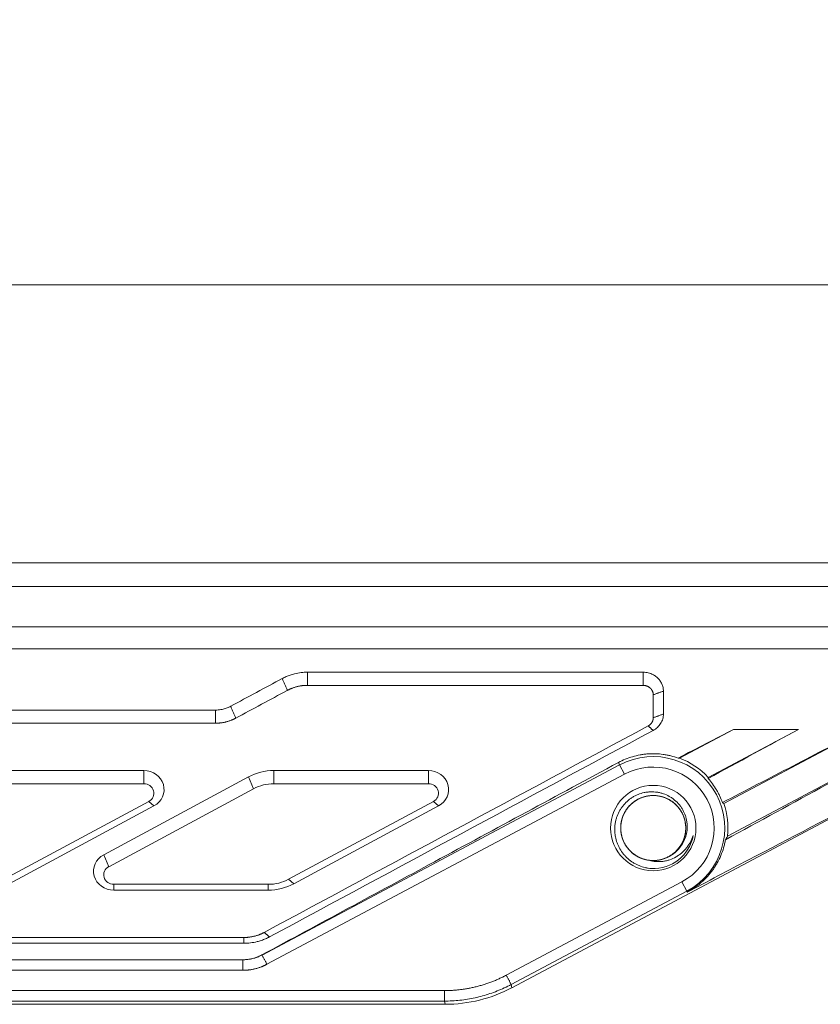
# Model space of a CAD drawing. Header units: millimetres. Extents: x 990 to 1809, y 0 to 562.
# Tile 90 of 256: x 1303 to 1342, y 380 to 428. Entities that reach past the tile are written whole.
import ezdxf

# ---------------------------------------------------------------- set-up
doc = ezdxf.new("R2010")
doc.units = ezdxf.units.MM
doc.layers.get('Defpoints').update_dxf_attribs({"lineweight": 18})
doc.layers.add('1', color=7, linetype='Continuous', true_color=0xffffff)
doc.layers.add('7标注层', color=4, linetype='Continuous', lineweight=18)
doc.styles.add('3.0', font='txt', dxfattribs={"height": 7.5})
doc.dimstyles.new('ISO-3.0', dxfattribs={"dimtxt": 7.5, "dimasz": 7.5, "dimexe": 4.5, "dimexo": 1.5, "dimgap": 1.5, "dimtad": 1, "dimdsep": 46, "dimtxsty": '3.0', "dimcen": 7.5, "dimclrd": 256, "dimclre": 256, "dimclrt": 256, "dimadec": 1, "dimazin": 0, "dimtp": 2e-09, "dimtm": 1.1e-09, "dimtfac": 1, "dimtmove": 0, "dimatfit": 3, "dimfxl": 1, "dimtolj": 1, "dimlwd": -1, "dimlwe": -1, "dimarcsym": 0})

# ---------------------------------------------------------------- blocks, each defined once
blk = doc.blocks.new('*D53')
at = {"layer": '7标注层', "transparency": 16777216}
for p, q in [((1180.42, 401.112), (1180.42, 434.155)), ((1387.42, 400.112), (1387.42, 434.155)), ((1187.92, 429.655), (1379.92, 429.655))]:
    blk.add_line(p, q, dxfattribs=at)
for points in [[(1187.92, 430.905), (1187.92, 428.405), (1180.42, 429.655)], [(1379.92, 430.905), (1379.92, 428.405), (1387.42, 429.655)]]:
    blk.add_solid(points, dxfattribs=at)
at = {"layer": 'Defpoints', "color": 0, "transparency": 16777216}
for p in [(1387.42, 429.655), (1180.42, 399.612), (1387.42, 398.612)]:
    blk.add_point(p, dxfattribs=at)
at = {"layer": '7标注层', "transparency": 16777216, "insert": (1285.183, 434.905), "char_height": 7.5, "attachment_point": 5, "style": '3.0'}
blk.add_mtext('\\A1;207', dxfattribs=at)
blk = doc.blocks.new('*D54')
at = {"layer": '7标注层', "transparency": 16777216}
for p, q in [((1197.421, 393.701), (1197.421, 419.863)), ((1370.421, 392.962), (1370.421, 419.863)), ((1204.921, 415.363), (1362.921, 415.363))]:
    blk.add_line(p, q, dxfattribs=at)
for points in [[(1204.921, 416.613), (1204.921, 414.113), (1197.421, 415.363)], [(1362.921, 416.613), (1362.921, 414.113), (1370.421, 415.363)]]:
    blk.add_solid(points, dxfattribs=at)
at = {"layer": 'Defpoints', "color": 0, "transparency": 16777216}
for p in [(1370.421, 415.363), (1197.421, 392.201), (1370.421, 391.462)]:
    blk.add_point(p, dxfattribs=at)
at = {"layer": '7标注层', "transparency": 16777216, "insert": (1283.921, 420.613), "char_height": 7.5, "attachment_point": 5, "style": '3.0'}
blk.add_mtext('\\A1;173', dxfattribs=at)

msp = doc.modelspace()

# ---------------------------------------------------------------- linework, layer by layer
at = {"layer": '1', "color": 7, "linetype": 'Continuous', "lineweight": 18}
for p, q in [((1183.42, 401.685), (1384.42, 401.685)), ((1384.42, 400.533), (1183.42, 400.533)), ((1384.42, 398.534), (1183.42, 398.534)), ((1350.883, 393.495), (1326.973, 380.782)), ((1335.208, 392.08), (1337.871, 393.495)), ((1341.066, 393.495), (1336.62, 391.131)), ((1337.392, 389.843), (1344.261, 393.495)), ((1347.456, 393.495), (1337.574, 388.241)), ((1314.676, 382.39), (1332.269, 391.744)), ((1332.206, 391.863), (1332.269, 391.744)), ((1332.512, 391.287), (1332.269, 391.744)), ((1301.26, 391.467), (1308.858, 391.467)), ((1306.888, 387.322), (1314.01, 391.155)), ((1308.858, 390.82), (1308.858, 391.467)), ((1314.26, 390.57), (1314.01, 391.155)), ((1332.512, 391.287), (1314.919, 381.933)), ((1315.26, 390.82), (1315.26, 391.467)), ((1315.26, 391.467), (1322.858, 391.467)), ((1322.858, 390.82), (1322.858, 391.467)), ((1301.26, 390.82), (1308.858, 390.82)), ((1307.138, 386.737), (1314.26, 390.57)), ((1315.26, 390.82), (1322.858, 390.82)), ((1309.108, 389.95), (1301.986, 386.117)), ((1309.358, 389.728), (1302.236, 385.895)), ((1309.358, 389.728), (1309.108, 389.95)), ((1323.108, 389.95), (1315.986, 386.117)), ((1323.358, 389.728), (1316.236, 385.895)), ((1323.358, 389.728), (1323.108, 389.95)), ((1307.138, 386.737), (1306.888, 387.322)), ((1314.986, 385.868), (1307.388, 385.868)), ((1307.388, 385.583), (1307.388, 385.868)), ((1314.986, 385.583), (1314.986, 385.868)), ((1316.236, 385.895), (1315.986, 386.117)), ((1326.691, 381.396), (1335.329, 385.989)), ((1335.329, 385.989), (1335.572, 385.532)), ((1314.986, 385.583), (1307.388, 385.583)), ((1335.572, 385.532), (1326.934, 380.94)), ((1335.595, 385.49), (1335.572, 385.532)), ((1314.675, 382.396), (1314.676, 382.39)), ((1254.103, 382.156), (1313.738, 382.156)), ((1313.738, 382.156), (1313.737, 382.159)), ((1313.738, 381.638), (1254.103, 381.638)), ((1326.934, 380.94), (1326.973, 380.782)), ((1244.191, 380.638), (1323.65, 380.638)), ((1244.152, 379.963), (1323.689, 379.963)), ((1323.65, 380.121), (1244.191, 380.121)), ((1323.689, 379.963), (1323.65, 380.121))]:
    msp.add_line(p, q, dxfattribs=at)
msp.add_circle((1333.921, 388.638), 2.1, dxfattribs=at)
for radius, start, end in [(3.517, 298, 118), (3.675, 42.7267, 69.4844), (3, 298, 118), (3.675, 353.7915, 19.1413), (2, 267.6275, 349.483), (1.6, 262.5521, 303.1696)]:
    msp.add_arc((1333.921, 388.638), radius, start, end, dxfattribs=at)
for centre, major_axis, ratio, start_param, end_param in [((1336.901, 383.033), (-4.472, 8.411), 0.74565, 5.88524, 5.893122), ((1308.858, 390.535), (1, 0), 0.932005, 5.235988, 7.853982), ((1315.26, 389.137), (2.5, 0), 0.932005, 1.570796, 2.094395), ((1322.858, 390.535), (1, 0), 0.932005, 5.235988, 7.853982), ((1332.204, 391.868), (-2.577, 4.847), 0.745647, 4.182895, 4.193263), ((1308.858, 390.354), (-0.5, 0), 0.932005, 2.094395, 4.712389), ((1315.26, 388.956), (-2, 0), 0.932005, 4.712389, 5.235988), ((1322.858, 390.354), (-0.5, 0), 0.932005, 2.094395, 4.712389), ((1335.776, 385.149), (-2.784, 5.237), 0.745659, 5.320007, 5.335179), ((1331.079, 393.983), (-4.265, 8.021), 0.745659, 3.578848, 3.606796), ((1307.388, 386.515), (1, 0), 0.932005, 2.094395, 4.712389), ((1307.388, 386.334), (-0.5, 0), 0.932005, 5.235988, 7.853982), ((1314.986, 387.732), (-2, 0), 0.932005, 1.570796, 2.094395), ((1314.986, 387.913), (2.5, 0), 0.932005, 4.712389, 5.235988), ((1323.687, 386.968), (-1.695, 6.796), 0.999353, 2.897398, 3.385787)]:
    msp.add_ellipse(centre, major_axis=major_axis, ratio=ratio, start_param=start_param, end_param=end_param, dxfattribs=at)
for points, knots in [([(1365.573, 397.32), (1365.361, 397.336), (1365.149, 397.353), (1364.83, 397.383), (1364.724, 397.394), (1364.565, 397.412), (1364.512, 397.418), (1364.432, 397.427), (1364.405, 397.43), (1364.366, 397.435), (1364.352, 397.437), (1364.326, 397.44), (1364.312, 397.442), (1364.293, 397.445), (1364.286, 397.446), (1364.273, 397.448), (1364.259, 397.45), (1364.246, 397.45), (1364.233, 397.451), (1364.226, 397.451), (1364.193, 397.451), (1364.113, 397.451), (1364.034, 397.451), (1363.874, 397.451), (1363.768, 397.451), (1363.449, 397.451), (1363.236, 397.451), (1362.173, 397.451), (1361.322, 397.451), (1358.771, 397.451), (1357.069, 397.451), (1351.966, 397.451), (1341.759, 397.451), (1317.943, 397.451), (1297.53, 397.451), (1283.921, 397.451)], [0, 0, 0, 0, 0.007813, 0.007813, 0.011719, 0.011719, 0.013672, 0.013672, 0.014648, 0.014648, 0.015137, 0.015137, 0.015625, 0.015625, 0.015869, 0.015869, 0.016113, 0.016357, 0.016357, 0.016602, 0.016602, 0.017578, 0.019531, 0.019531, 0.023438, 0.023438, 0.03125, 0.03125, 0.0625, 0.0625, 0.125, 0.125, 0.25, 0.5, 1, 1, 1, 1]), ([(1315.671, 395.996), (1315.735, 396.028), (1315.863, 396.093), (1316.066, 396.171), (1316.308, 396.242), (1316.594, 396.297), (1316.812, 396.304), (1316.921, 396.308)], [0, 0, 0, 0, 0.167384, 0.334093, 0.501364, 0.750992, 1, 1, 1, 1]), ([(1316.921, 396.308), (1317.609, 396.308), (1323.109, 396.308), (1328.609, 396.308), (1333.421, 396.308)], [0, 0, 0, 0, 0.125124, 1, 1, 1, 1]), ([(1333.421, 396.308), (1333.464, 396.307), (1333.551, 396.304), (1333.68, 396.279), (1333.825, 396.233), (1333.98, 396.156), (1334.132, 396.039), (1334.257, 395.897), (1334.349, 395.734), (1334.41, 395.559), (1334.417, 395.437), (1334.421, 395.376)], [0, 0, 0, 0, 0.083123, 0.166189, 0.250634, 0.375854, 0.500361, 0.624643, 0.750222, 0.87606, 1, 1, 1, 1]), ([(1312.385, 394.444), (1312.428, 394.445), (1312.515, 394.447), (1312.645, 394.463), (1312.794, 394.494), (1312.96, 394.546), (1313.077, 394.603), (1313.135, 394.631)], [0, 0, 0, 0, 0.166282, 0.332114, 0.498835, 0.749462, 1, 1, 1, 1]), ([(1334.421, 394.247), (1334.419, 394.207), (1334.417, 394.126), (1334.391, 394.007), (1334.348, 393.891), (1334.269, 393.744), (1334.138, 393.576), (1333.992, 393.485), (1333.921, 393.44)], [0, 0, 0, 0, 0.124465, 0.247803, 0.372311, 0.500192, 0.752908, 1, 1, 1, 1]), ([(1335.149, 392.081), (1335.606, 392.318), (1336.064, 392.556), (1336.971, 393.028), (1337.421, 393.261), (1337.871, 393.495)], [0, 0, 0, 0, 0.503965, 0.503965, 1, 1, 1, 1]), ([(1335.595, 385.49), (1336.598, 386.015), (1337.602, 386.541), (1342.698, 389.21), (1346.79, 391.352), (1350.883, 393.495)], [0, 0, 0, 0, 0.196994, 0.196994, 1, 1, 1, 1]), ([(1337.323, 389.89), (1338.477, 390.489), (1339.631, 391.089), (1341.944, 392.291), (1343.102, 392.893), (1344.261, 393.495)], [0, 0, 0, 0, 0.499007, 0.499007, 1, 1, 1, 1]), ([(1332.206, 391.863), (1332.317, 391.923), (1332.544, 392.031), (1332.781, 392.114), (1333.023, 392.185), (1333.147, 392.215), (1333.336, 392.249), (1333.399, 392.259), (1333.526, 392.275), (1333.589, 392.282), (1333.779, 392.296), (1333.905, 392.299), (1334.159, 392.291), (1334.286, 392.28), (1334.444, 392.258), (1334.476, 392.254), (1334.539, 392.243), (1334.633, 392.226), (1334.726, 392.206), (1334.91, 392.16), (1335.031, 392.124), (1335.149, 392.081)], [0, 0, 0, 0, 0.125, 0.25, 0.25, 0.375, 0.375, 0.4375, 0.4375, 0.5, 0.5, 0.625, 0.625, 0.75, 0.75, 0.78125, 0.78125, 0.8125, 0.875, 0.875, 1, 1, 1, 1]), ([(1314.675, 382.396), (1317.505, 383.924), (1320.335, 385.452), (1326.178, 388.608), (1329.192, 390.236), (1332.206, 391.863)], [0, 0, 0, 0, 0.484268, 0.484268, 1, 1, 1, 1]), ([(1336.624, 391.078), (1336.702, 390.99), (1336.847, 390.809), (1336.974, 390.615), (1337.062, 390.465), (1337.09, 390.415), (1337.144, 390.312), (1337.169, 390.26), (1337.242, 390.103), (1337.285, 389.997), (1337.323, 389.89)], [0, 0, 0, 0, 0.25, 0.5, 0.5, 0.625, 0.625, 0.75, 0.75, 1, 1, 1, 1]), ([(1334.796, 387.299), (1334.888, 387.354), (1334.974, 387.416), (1335.092, 387.523), (1335.129, 387.56), (1335.183, 387.619), (1335.201, 387.64), (1335.235, 387.681), (1335.251, 387.702), (1335.331, 387.809), (1335.385, 387.899), (1335.443, 388.019), (1335.453, 388.044), (1335.474, 388.093), (1335.484, 388.118), (1335.511, 388.193), (1335.527, 388.244), (1335.566, 388.398), (1335.583, 388.503), (1335.591, 388.636), (1335.592, 388.663), (1335.592, 388.717), (1335.592, 388.743), (1335.589, 388.823), (1335.58, 388.929), (1335.561, 389.033), (1335.543, 389.11), (1335.537, 389.136), (1335.522, 389.188), (1335.515, 389.213), (1335.473, 389.34), (1335.43, 389.437), (1335.352, 389.576), (1335.325, 389.621), (1335.279, 389.687), (1335.264, 389.709), (1335.231, 389.752), (1335.215, 389.773), (1335.13, 389.875), (1335.055, 389.95), (1334.953, 390.034), (1334.932, 390.051), (1334.889, 390.083), (1334.867, 390.099), (1334.801, 390.144), (1334.756, 390.172), (1334.617, 390.25), (1334.52, 390.292), (1334.394, 390.335), (1334.369, 390.343), (1334.317, 390.358), (1334.291, 390.365), (1334.214, 390.384), (1334.161, 390.394), (1334.004, 390.417), (1333.899, 390.423), (1333.765, 390.419), (1333.738, 390.417), (1333.685, 390.413), (1333.659, 390.41), (1333.579, 390.401), (1333.527, 390.392), (1333.372, 390.359), (1333.271, 390.328), (1333.147, 390.277), (1333.122, 390.266), (1333.074, 390.244), (1333.002, 390.209), (1332.887, 390.143), (1332.8, 390.083), (1332.737, 390.035), (1332.716, 390.018), (1332.675, 389.984), (1332.654, 389.966), (1332.555, 389.876), (1332.484, 389.799), (1332.386, 389.673), (1332.356, 389.63), (1332.312, 389.563), (1332.298, 389.54), (1332.271, 389.494), (1332.258, 389.471), (1332.195, 389.353), (1332.154, 389.255), (1332.105, 389.105), (1332.09, 389.054), (1332.072, 388.976), (1332.066, 388.95), (1332.056, 388.897), (1332.052, 388.871), (1332.032, 388.739), (1332.025, 388.633), (1332.029, 388.475), (1332.032, 388.422), (1332.04, 388.343), (1332.044, 388.316), (1332.052, 388.263), (1332.056, 388.237), (1332.081, 388.106), (1332.11, 388.004), (1332.165, 387.855), (1332.185, 387.806), (1332.219, 387.734), (1332.231, 387.71), (1332.256, 387.662), (1332.269, 387.639), (1332.335, 387.523), (1332.395, 387.436), (1332.496, 387.313), (1332.531, 387.274), (1332.586, 387.216), (1332.605, 387.198), (1332.644, 387.161), (1332.663, 387.143), (1332.764, 387.054), (1332.849, 386.991), (1332.983, 386.907), (1333.029, 386.881), (1333.1, 386.844), (1333.124, 386.832), (1333.172, 386.81), (1333.197, 386.799), (1333.32, 386.747), (1333.42, 386.714), (1333.575, 386.677), (1333.626, 386.667), (1333.731, 386.65), (1333.784, 386.644), (1333.838, 386.64)], [0, 0, 0, 0, 0.03125, 0.03125, 0.046875, 0.046875, 0.054688, 0.054688, 0.0625, 0.0625, 0.09375, 0.09375, 0.101563, 0.101563, 0.109375, 0.109375, 0.125, 0.125, 0.15625, 0.15625, 0.164063, 0.164063, 0.171875, 0.171875, 0.1875, 0.203125, 0.203125, 0.210938, 0.210938, 0.21875, 0.21875, 0.25, 0.25, 0.265625, 0.265625, 0.273438, 0.273438, 0.28125, 0.28125, 0.3125, 0.3125, 0.320313, 0.320313, 0.328125, 0.328125, 0.34375, 0.34375, 0.375, 0.375, 0.382812, 0.382812, 0.390625, 0.390625, 0.40625, 0.40625, 0.4375, 0.4375, 0.445312, 0.445312, 0.453125, 0.453125, 0.46875, 0.46875, 0.5, 0.5, 0.507812, 0.507812, 0.515625, 0.53125, 0.546875, 0.546875, 0.554687, 0.554687, 0.5625, 0.5625, 0.59375, 0.59375, 0.609375, 0.609375, 0.617187, 0.617187, 0.625, 0.625, 0.65625, 0.65625, 0.671875, 0.671875, 0.679687, 0.679687, 0.6875, 0.6875, 0.71875, 0.71875, 0.734375, 0.734375, 0.742187, 0.742187, 0.75, 0.75, 0.78125, 0.78125, 0.796875, 0.796875, 0.804687, 0.804687, 0.8125, 0.8125, 0.84375, 0.84375, 0.859375, 0.859375, 0.867187, 0.867187, 0.875, 0.875, 0.90625, 0.90625, 0.921875, 0.921875, 0.929687, 0.929687, 0.9375, 0.9375, 0.96875, 0.96875, 0.984375, 0.984375, 1, 1, 1, 1]), ([(1335.109, 387.566), (1335.05, 387.502), (1334.987, 387.442), (1334.898, 387.371), (1334.878, 387.356), (1334.836, 387.325), (1334.814, 387.311), (1334.749, 387.268), (1334.705, 387.243), (1334.568, 387.172), (1334.473, 387.133), (1334.35, 387.096), (1334.324, 387.09), (1334.274, 387.077), (1334.249, 387.072), (1334.173, 387.057), (1334.072, 387.043), (1333.969, 387.038), (1333.892, 387.038), (1333.867, 387.039), (1333.815, 387.041), (1333.789, 387.043), (1333.66, 387.056), (1333.56, 387.076), (1333.412, 387.12), (1333.364, 387.137), (1333.292, 387.166), (1333.268, 387.177), (1333.221, 387.199), (1333.198, 387.21), (1333.085, 387.27), (1332.999, 387.326), (1332.899, 387.407), (1332.879, 387.423), (1332.84, 387.457), (1332.821, 387.475), (1332.766, 387.529), (1332.731, 387.567), (1332.632, 387.685), (1332.573, 387.769), (1332.51, 387.882), (1332.498, 387.905), (1332.475, 387.951), (1332.464, 387.974), (1332.434, 388.045), (1332.415, 388.093), (1332.384, 388.19), (1332.37, 388.24), (1332.353, 388.315), (1332.348, 388.34), (1332.339, 388.391), (1332.336, 388.417), (1332.32, 388.545), (1332.317, 388.648), (1332.328, 388.801), (1332.334, 388.852), (1332.347, 388.929), (1332.352, 388.954), (1332.363, 389.005), (1332.369, 389.03), (1332.402, 389.154), (1332.438, 389.25), (1332.495, 389.365), (1332.507, 389.388), (1332.532, 389.433), (1332.545, 389.456), (1332.586, 389.522), (1332.615, 389.564), (1332.708, 389.687), (1332.777, 389.762), (1332.873, 389.848), (1332.893, 389.865), (1332.933, 389.898), (1332.954, 389.913), (1333.016, 389.959), (1333.102, 390.016), (1333.192, 390.064), (1333.262, 390.096), (1333.285, 390.107), (1333.333, 390.127), (1333.357, 390.136), (1333.479, 390.18), (1333.579, 390.205), (1333.731, 390.228), (1333.782, 390.233), (1333.859, 390.237), (1333.885, 390.238), (1333.937, 390.238), (1333.963, 390.238), (1334.091, 390.232), (1334.193, 390.218), (1334.318, 390.188), (1334.342, 390.182), (1334.392, 390.167), (1334.417, 390.159), (1334.49, 390.134), (1334.538, 390.115), (1334.678, 390.051), (1334.767, 390), (1334.872, 389.925), (1334.893, 389.909), (1334.933, 389.877), (1334.993, 389.828), (1335.048, 389.774), (1335.118, 389.7), (1335.152, 389.661), (1335.199, 389.6), (1335.214, 389.58), (1335.244, 389.537), (1335.259, 389.516), (1335.328, 389.406), (1335.374, 389.315), (1335.43, 389.172), (1335.446, 389.123), (1335.467, 389.048), (1335.474, 389.023), (1335.485, 388.973), (1335.491, 388.947), (1335.513, 388.821), (1335.522, 388.719), (1335.52, 388.59), (1335.519, 388.565), (1335.516, 388.513), (1335.514, 388.487), (1335.505, 388.41), (1335.497, 388.359), (1335.465, 388.209), (1335.435, 388.111), (1335.384, 387.992), (1335.374, 387.968), (1335.351, 387.922), (1335.34, 387.899), (1335.303, 387.831), (1335.25, 387.743), (1335.188, 387.661), (1335.139, 387.601), (1335.123, 387.582), (1335.088, 387.544), (1335.07, 387.525), (1334.978, 387.433), (1334.899, 387.368), (1334.772, 387.282), (1334.728, 387.256), (1334.66, 387.219), (1334.637, 387.207), (1334.59, 387.185), (1334.566, 387.174), (1334.448, 387.124), (1334.35, 387.093), (1334.224, 387.067), (1334.199, 387.062), (1334.148, 387.054), (1334.122, 387.051), (1334.045, 387.042), (1333.994, 387.039), (1333.84, 387.037), (1333.738, 387.045), (1333.611, 387.068), (1333.585, 387.073), (1333.535, 387.085), (1333.51, 387.091), (1333.436, 387.112), (1333.387, 387.129), (1333.292, 387.166), (1333.245, 387.187), (1333.176, 387.222), (1333.153, 387.234), (1333.109, 387.259), (1333.086, 387.273), (1332.977, 387.342), (1332.896, 387.405), (1332.784, 387.511), (1332.749, 387.548), (1332.698, 387.606), (1332.681, 387.626), (1332.649, 387.666), (1332.634, 387.687), (1332.559, 387.792), (1332.507, 387.881), (1332.454, 387.997), (1332.444, 388.021), (1332.425, 388.069), (1332.416, 388.093), (1332.391, 388.167), (1332.376, 388.216), (1332.34, 388.366), (1332.326, 388.467), (1332.321, 388.596), (1332.32, 388.622), (1332.321, 388.674), (1332.321, 388.7), (1332.326, 388.777), (1332.336, 388.879), (1332.356, 388.979), (1332.375, 389.054), (1332.382, 389.079), (1332.397, 389.128), (1332.405, 389.153), (1332.449, 389.275), (1332.493, 389.368), (1332.571, 389.5), (1332.6, 389.543), (1332.645, 389.605), (1332.661, 389.625), (1332.694, 389.666), (1332.711, 389.685), (1332.797, 389.781), (1332.872, 389.851), (1332.994, 389.944), (1333.037, 389.973), (1333.125, 390.028), (1333.171, 390.052), (1333.309, 390.12), (1333.405, 390.156), (1333.529, 390.19), (1333.554, 390.196), (1333.605, 390.207), (1333.63, 390.212), (1333.707, 390.225), (1333.758, 390.231), (1333.86, 390.238), (1333.911, 390.239), (1334.013, 390.236), (1334.065, 390.232), (1334.219, 390.213), (1334.32, 390.191), (1334.466, 390.143), (1334.514, 390.125), (1334.584, 390.094), (1334.608, 390.083), (1334.654, 390.06), (1334.677, 390.048), (1334.79, 389.985), (1334.874, 389.927), (1334.992, 389.828), (1335.029, 389.793), (1335.102, 389.718), (1335.136, 389.68), (1335.232, 389.56), (1335.289, 389.474), (1335.349, 389.36), (1335.36, 389.337), (1335.382, 389.29), (1335.392, 389.266), (1335.422, 389.194), (1335.439, 389.146), (1335.483, 388.999), (1335.503, 388.898), (1335.523, 388.692), (1335.523, 388.589), (1335.509, 388.436), (1335.501, 388.385), (1335.487, 388.309), (1335.481, 388.284), (1335.469, 388.234), (1335.462, 388.209), (1335.425, 388.085), (1335.387, 387.99), (1335.316, 387.854), (1335.29, 387.809), (1335.233, 387.722), (1335.203, 387.68), (1335.107, 387.56), (1335.036, 387.486), (1334.938, 387.403), (1334.918, 387.387), (1334.877, 387.355), (1334.856, 387.34), (1334.792, 387.295), (1334.749, 387.268), (1334.615, 387.193), (1334.521, 387.151), (1334.398, 387.111), (1334.373, 387.103), (1334.323, 387.089), (1334.298, 387.083), (1334.223, 387.066), (1334.122, 387.048), (1334.02, 387.04), (1333.943, 387.038), (1333.917, 387.038), (1333.865, 387.039), (1333.839, 387.04), (1333.711, 387.049), (1333.61, 387.065), (1333.461, 387.105), (1333.412, 387.12), (1333.339, 387.147), (1333.315, 387.157), (1333.267, 387.177), (1333.244, 387.188), (1333.129, 387.244), (1333.041, 387.297), (1332.938, 387.375), (1332.918, 387.391), (1332.878, 387.424), (1332.859, 387.441), (1332.801, 387.493), (1332.765, 387.53), (1332.663, 387.644), (1332.602, 387.726), (1332.535, 387.838), (1332.522, 387.86), (1332.498, 387.906), (1332.486, 387.929), (1332.453, 387.998), (1332.433, 388.045), (1332.399, 388.142), (1332.383, 388.191), (1332.364, 388.266), (1332.358, 388.291), (1332.348, 388.342), (1332.343, 388.367), (1332.324, 388.495), (1332.318, 388.597), (1332.324, 388.751), (1332.328, 388.802), (1332.339, 388.879), (1332.343, 388.905), (1332.352, 388.955), (1332.357, 388.98), (1332.387, 389.105), (1332.42, 389.202), (1332.473, 389.32), (1332.484, 389.343), (1332.507, 389.389), (1332.52, 389.412), (1332.558, 389.479), (1332.586, 389.522), (1332.675, 389.648), (1332.742, 389.725), (1332.836, 389.815), (1332.855, 389.832), (1332.894, 389.866), (1332.914, 389.882), (1332.975, 389.93), (1333.058, 389.989), (1333.147, 390.04), (1333.216, 390.075), (1333.239, 390.086), (1333.287, 390.107), (1333.31, 390.117), (1333.431, 390.165), (1333.529, 390.193), (1333.68, 390.221), (1333.731, 390.228), (1333.809, 390.234), (1333.835, 390.236), (1333.886, 390.238), (1333.912, 390.238), (1334.04, 390.237), (1334.142, 390.226), (1334.268, 390.2), (1334.293, 390.194), (1334.344, 390.181), (1334.369, 390.174), (1334.443, 390.151), (1334.491, 390.134), (1334.633, 390.075), (1334.723, 390.026), (1334.831, 389.954), (1334.852, 389.939), (1334.893, 389.909), (1334.954, 389.861), (1335.011, 389.81), (1335.084, 389.738), (1335.119, 389.7), (1335.168, 389.64), (1335.184, 389.62), (1335.215, 389.579), (1335.23, 389.557), (1335.303, 389.451), (1335.352, 389.361), (1335.412, 389.219), (1335.43, 389.171), (1335.454, 389.097), (1335.461, 389.072), (1335.474, 389.022), (1335.48, 388.997), (1335.507, 388.871), (1335.518, 388.77), (1335.521, 388.641), (1335.521, 388.615), (1335.519, 388.563), (1335.518, 388.538), (1335.511, 388.46), (1335.505, 388.409), (1335.478, 388.258), (1335.451, 388.159), (1335.404, 388.038), (1335.394, 388.014), (1335.373, 387.967), (1335.362, 387.944), (1335.328, 387.875), (1335.277, 387.786), (1335.219, 387.702), (1335.172, 387.64), (1335.155, 387.62), (1335.122, 387.581), (1335.105, 387.562), (1335.016, 387.468), (1334.939, 387.4), (1334.814, 387.31), (1334.771, 387.282), (1334.704, 387.243), (1334.681, 387.23), (1334.636, 387.207), (1334.612, 387.195), (1334.496, 387.142), (1334.399, 387.108), (1334.274, 387.077), (1334.249, 387.072), (1334.198, 387.062), (1334.172, 387.058), (1334.096, 387.047), (1334.044, 387.042), (1333.891, 387.035), (1333.789, 387.04), (1333.661, 387.059), (1333.635, 387.064), (1333.584, 387.074), (1333.559, 387.079), (1333.484, 387.098), (1333.435, 387.113), (1333.339, 387.147), (1333.291, 387.166), (1333.221, 387.199), (1333.198, 387.21), (1333.152, 387.234), (1333.13, 387.247), (1333.018, 387.313), (1332.936, 387.373), (1332.821, 387.475), (1332.784, 387.511), (1332.731, 387.568), (1332.714, 387.587), (1332.68, 387.627), (1332.664, 387.647), (1332.586, 387.749), (1332.532, 387.836), (1332.475, 387.951), (1332.464, 387.975), (1332.444, 388.022), (1332.434, 388.046), (1332.406, 388.119), (1332.39, 388.167), (1332.35, 388.316), (1332.333, 388.417), (1332.323, 388.546), (1332.322, 388.572), (1332.32, 388.623), (1332.32, 388.649), (1332.322, 388.726), (1332.329, 388.828), (1332.346, 388.93), (1332.363, 389.005), (1332.369, 389.03), (1332.382, 389.08), (1332.39, 389.105), (1332.43, 389.228), (1332.47, 389.322), (1332.545, 389.456), (1332.572, 389.5), (1332.616, 389.564), (1332.631, 389.585), (1332.662, 389.626), (1332.678, 389.647), (1332.761, 389.745), (1332.834, 389.817), (1332.934, 389.898), (1332.954, 389.913), (1332.996, 389.944), (1333.017, 389.959), (1333.082, 390.002), (1333.126, 390.028), (1333.262, 390.1), (1333.357, 390.139), (1333.48, 390.177), (1333.505, 390.184), (1333.556, 390.196), (1333.581, 390.202), (1333.656, 390.217), (1333.758, 390.232), (1333.86, 390.238), (1333.937, 390.238), (1333.963, 390.238), (1334.015, 390.236), (1334.04, 390.234), (1334.169, 390.222), (1334.27, 390.203), (1334.418, 390.16), (1334.466, 390.143), (1334.538, 390.114), (1334.562, 390.104), (1334.609, 390.083), (1334.632, 390.071), (1334.747, 390.012), (1334.833, 389.957), (1334.933, 389.877), (1334.953, 389.861), (1334.992, 389.827), (1335.011, 389.809), (1335.067, 389.755), (1335.102, 389.718), (1335.202, 389.601), (1335.261, 389.517), (1335.325, 389.405), (1335.337, 389.382), (1335.361, 389.336), (1335.372, 389.312), (1335.403, 389.242), (1335.422, 389.194), (1335.454, 389.097), (1335.468, 389.048), (1335.485, 388.973), (1335.491, 388.947), (1335.5, 388.896), (1335.504, 388.871), (1335.52, 388.742), (1335.524, 388.64), (1335.514, 388.487), (1335.508, 388.436), (1335.496, 388.359), (1335.491, 388.333), (1335.481, 388.283), (1335.475, 388.258), (1335.442, 388.133), (1335.407, 388.037), (1335.351, 387.921), (1335.34, 387.898), (1335.315, 387.853), (1335.302, 387.83), (1335.262, 387.764), (1335.233, 387.721), (1335.141, 387.598), (1335.072, 387.522), (1334.976, 387.436), (1334.957, 387.419), (1334.917, 387.386), (1334.896, 387.37), (1334.834, 387.324), (1334.749, 387.267), (1334.659, 387.218), (1334.59, 387.185), (1334.566, 387.174), (1334.519, 387.154), (1334.494, 387.144), (1334.373, 387.1), (1334.274, 387.074), (1334.122, 387.05), (1334.071, 387.044), (1333.993, 387.04), (1333.967, 387.039), (1333.916, 387.038), (1333.89, 387.038), (1333.761, 387.043), (1333.66, 387.056), (1333.535, 387.085), (1333.51, 387.092), (1333.46, 387.106), (1333.435, 387.113), (1333.362, 387.138), (1333.314, 387.157), (1333.173, 387.22), (1333.084, 387.27), (1332.979, 387.344), (1332.958, 387.36), (1332.917, 387.392), (1332.857, 387.441), (1332.801, 387.494), (1332.73, 387.568), (1332.697, 387.606), (1332.649, 387.667), (1332.633, 387.687), (1332.603, 387.729), (1332.589, 387.751), (1332.519, 387.86), (1332.472, 387.951), (1332.415, 388.094), (1332.398, 388.142), (1332.377, 388.217), (1332.37, 388.242), (1332.358, 388.292), (1332.353, 388.317), (1332.329, 388.444), (1332.32, 388.546), (1332.321, 388.674), (1332.321, 388.7), (1332.324, 388.752), (1332.326, 388.777), (1332.334, 388.855), (1332.342, 388.906), (1332.373, 389.056), (1332.403, 389.154), (1332.452, 389.274), (1332.462, 389.297), (1332.485, 389.344), (1332.496, 389.367), (1332.532, 389.435), (1332.585, 389.524), (1332.646, 389.606), (1332.694, 389.666), (1332.711, 389.686), (1332.745, 389.724), (1332.763, 389.743), (1332.854, 389.835), (1332.933, 389.901), (1333.059, 389.988), (1333.103, 390.015), (1333.171, 390.052), (1333.194, 390.064), (1333.241, 390.087), (1333.264, 390.097), (1333.382, 390.148), (1333.48, 390.18), (1333.605, 390.207), (1333.63, 390.212), (1333.681, 390.22), (1333.707, 390.224), (1333.784, 390.233), (1333.836, 390.237), (1333.989, 390.24), (1334.092, 390.232), (1334.219, 390.21), (1334.244, 390.205), (1334.295, 390.194), (1334.32, 390.188), (1334.394, 390.167), (1334.443, 390.151), (1334.539, 390.115), (1334.586, 390.094), (1334.655, 390.06), (1334.677, 390.048), (1334.722, 390.023), (1334.745, 390.01), (1334.855, 389.941), (1334.936, 389.879), (1335.049, 389.774), (1335.084, 389.737), (1335.136, 389.679), (1335.152, 389.659), (1335.185, 389.619), (1335.201, 389.598), (1335.276, 389.494), (1335.328, 389.406), (1335.382, 389.289), (1335.392, 389.266), (1335.412, 389.218), (1335.421, 389.194), (1335.447, 389.121), (1335.462, 389.071), (1335.499, 388.922), (1335.513, 388.82), (1335.52, 388.692), (1335.52, 388.666), (1335.521, 388.614), (1335.52, 388.588), (1335.516, 388.511), (1335.506, 388.409), (1335.487, 388.308), (1335.469, 388.233), (1335.462, 388.209), (1335.447, 388.159), (1335.439, 388.134), (1335.397, 388.012), (1335.353, 387.919), (1335.276, 387.786), (1335.248, 387.743), (1335.203, 387.681), (1335.187, 387.66), (1335.155, 387.619), (1335.138, 387.6), (1335.053, 387.503), (1334.978, 387.433), (1334.876, 387.355), (1334.856, 387.34), (1334.813, 387.31), (1334.792, 387.296), (1334.726, 387.254), (1334.681, 387.229), (1334.543, 387.161), (1334.447, 387.124), (1334.323, 387.089), (1334.298, 387.083), (1334.247, 387.072), (1334.222, 387.067), (1334.146, 387.053), (1334.095, 387.047), (1333.993, 387.039), (1333.942, 387.037), (1333.839, 387.039), (1333.788, 387.043), (1333.633, 387.061), (1333.533, 387.082), (1333.386, 387.129), (1333.338, 387.147), (1333.267, 387.177), (1333.244, 387.188), (1333.197, 387.211), (1333.174, 387.223), (1333.061, 387.285), (1332.976, 387.342), (1332.858, 387.441), (1332.82, 387.476), (1332.747, 387.549), (1332.713, 387.588), (1332.615, 387.707), (1332.558, 387.792), (1332.498, 387.906), (1332.486, 387.929), (1332.464, 387.976), (1332.453, 387.999), (1332.424, 388.071), (1332.406, 388.119), (1332.361, 388.266), (1332.34, 388.366), (1332.318, 388.573), (1332.318, 388.676), (1332.331, 388.829), (1332.338, 388.879), (1332.352, 388.955), (1332.357, 388.981), (1332.369, 389.031), (1332.376, 389.056), (1332.412, 389.18), (1332.449, 389.275), (1332.519, 389.412), (1332.545, 389.457), (1332.601, 389.545), (1332.631, 389.587), (1332.726, 389.708), (1332.797, 389.782), (1332.894, 389.866), (1332.914, 389.882), (1332.955, 389.914), (1332.976, 389.93), (1333.039, 389.974), (1333.082, 390.002), (1333.216, 390.078), (1333.309, 390.12), (1333.457, 390.17), (1333.506, 390.184), (1333.606, 390.208), (1333.707, 390.226), (1333.809, 390.235), (1333.886, 390.238), (1333.912, 390.238), (1333.964, 390.238), (1333.99, 390.237), (1334.119, 390.229), (1334.22, 390.213), (1334.369, 390.175), (1334.418, 390.16), (1334.491, 390.133), (1334.515, 390.124), (1334.563, 390.104), (1334.587, 390.093), (1334.702, 390.038), (1334.79, 389.985), (1334.894, 389.908), (1334.914, 389.893), (1334.954, 389.86), (1334.974, 389.843), (1335.031, 389.791), (1335.068, 389.755), (1335.171, 389.641), (1335.233, 389.559), (1335.3, 389.449), (1335.313, 389.426), (1335.338, 389.381), (1335.35, 389.358), (1335.383, 389.289), (1335.403, 389.242), (1335.439, 389.145), (1335.454, 389.097), (1335.474, 389.022), (1335.48, 388.997), (1335.491, 388.946), (1335.496, 388.921), (1335.516, 388.793), (1335.523, 388.691), (1335.518, 388.537), (1335.514, 388.486), (1335.504, 388.409), (1335.5, 388.383), (1335.491, 388.332), (1335.486, 388.307), (1335.458, 388.182), (1335.425, 388.085), (1335.373, 387.967), (1335.362, 387.944), (1335.339, 387.897), (1335.327, 387.874), (1335.289, 387.807), (1335.261, 387.764), (1335.173, 387.638), (1335.107, 387.559), (1335.032, 387.487)], [0, 0, 0, 0, 0.004344, 0.004344, 0.00562, 0.00562, 0.006897, 0.006897, 0.00945, 0.00945, 0.014556, 0.014556, 0.015832, 0.015832, 0.017109, 0.017109, 0.019662, 0.022215, 0.022215, 0.023491, 0.023491, 0.024768, 0.024768, 0.029873, 0.029873, 0.032426, 0.032426, 0.033703, 0.033703, 0.034979, 0.034979, 0.040085, 0.040085, 0.041362, 0.041362, 0.042638, 0.042638, 0.045191, 0.045191, 0.050297, 0.050297, 0.051574, 0.051574, 0.05285, 0.05285, 0.055403, 0.055403, 0.057956, 0.057956, 0.059233, 0.059233, 0.060509, 0.060509, 0.065615, 0.065615, 0.068168, 0.068168, 0.069444, 0.069444, 0.070721, 0.070721, 0.075827, 0.075827, 0.077103, 0.077103, 0.07838, 0.07838, 0.080933, 0.080933, 0.086039, 0.086039, 0.087315, 0.087315, 0.088592, 0.088592, 0.091145, 0.093698, 0.093698, 0.094974, 0.094974, 0.096251, 0.096251, 0.101356, 0.101356, 0.103909, 0.103909, 0.105186, 0.105186, 0.106462, 0.106462, 0.111568, 0.111568, 0.112845, 0.112845, 0.114121, 0.114121, 0.116674, 0.116674, 0.12178, 0.12178, 0.123057, 0.123057, 0.124333, 0.126886, 0.126886, 0.129439, 0.129439, 0.130716, 0.130716, 0.131992, 0.131992, 0.137098, 0.137098, 0.139651, 0.139651, 0.140927, 0.140927, 0.142204, 0.142204, 0.14731, 0.14731, 0.148586, 0.148586, 0.149863, 0.149863, 0.152416, 0.152416, 0.157522, 0.157522, 0.158798, 0.158798, 0.160075, 0.160075, 0.162628, 0.165181, 0.165181, 0.166457, 0.166457, 0.167734, 0.167734, 0.17284, 0.17284, 0.175392, 0.175392, 0.176669, 0.176669, 0.177945, 0.177945, 0.183051, 0.183051, 0.184328, 0.184328, 0.185604, 0.185604, 0.188157, 0.188157, 0.193263, 0.193263, 0.19454, 0.19454, 0.195816, 0.195816, 0.198369, 0.198369, 0.200922, 0.200922, 0.202199, 0.202199, 0.203475, 0.203475, 0.208581, 0.208581, 0.211134, 0.211134, 0.21241, 0.21241, 0.213687, 0.213687, 0.218793, 0.218793, 0.220069, 0.220069, 0.221346, 0.221346, 0.223899, 0.223899, 0.229005, 0.229005, 0.230281, 0.230281, 0.231558, 0.231558, 0.234111, 0.236664, 0.236664, 0.23794, 0.23794, 0.239217, 0.239217, 0.244323, 0.244323, 0.246875, 0.246875, 0.248152, 0.248152, 0.249428, 0.249428, 0.254534, 0.254534, 0.257087, 0.257087, 0.25964, 0.25964, 0.264746, 0.264746, 0.266023, 0.266023, 0.267299, 0.267299, 0.269852, 0.269852, 0.272405, 0.272405, 0.274958, 0.274958, 0.280064, 0.280064, 0.282617, 0.282617, 0.283893, 0.283893, 0.28517, 0.28517, 0.290276, 0.290276, 0.292829, 0.292829, 0.295382, 0.295382, 0.300488, 0.300488, 0.301764, 0.301764, 0.303041, 0.303041, 0.305594, 0.305594, 0.3107, 0.3107, 0.315806, 0.315806, 0.318358, 0.318358, 0.319635, 0.319635, 0.320911, 0.320911, 0.326017, 0.326017, 0.32857, 0.32857, 0.331123, 0.331123, 0.336229, 0.336229, 0.337506, 0.337506, 0.338782, 0.338782, 0.341335, 0.341335, 0.346441, 0.346441, 0.347718, 0.347718, 0.348994, 0.348994, 0.351547, 0.3541, 0.3541, 0.355376, 0.355376, 0.356653, 0.356653, 0.361759, 0.361759, 0.364312, 0.364312, 0.365588, 0.365588, 0.366865, 0.366865, 0.371971, 0.371971, 0.373247, 0.373247, 0.374524, 0.374524, 0.377077, 0.377077, 0.382183, 0.382183, 0.383459, 0.383459, 0.384736, 0.384736, 0.387289, 0.387289, 0.389841, 0.389841, 0.391118, 0.391118, 0.392394, 0.392394, 0.3975, 0.3975, 0.400053, 0.400053, 0.40133, 0.40133, 0.402606, 0.402606, 0.407712, 0.407712, 0.408989, 0.408989, 0.410265, 0.410265, 0.412818, 0.412818, 0.417924, 0.417924, 0.419201, 0.419201, 0.420477, 0.420477, 0.42303, 0.425583, 0.425583, 0.426859, 0.426859, 0.428136, 0.428136, 0.433242, 0.433242, 0.435795, 0.435795, 0.437071, 0.437071, 0.438348, 0.438348, 0.443454, 0.443454, 0.44473, 0.44473, 0.446007, 0.446007, 0.44856, 0.44856, 0.453666, 0.453666, 0.454942, 0.454942, 0.456219, 0.458772, 0.458772, 0.461324, 0.461324, 0.462601, 0.462601, 0.463877, 0.463877, 0.468983, 0.468983, 0.471536, 0.471536, 0.472813, 0.472813, 0.474089, 0.474089, 0.479195, 0.479195, 0.480472, 0.480472, 0.481748, 0.481748, 0.484301, 0.484301, 0.489407, 0.489407, 0.490684, 0.490684, 0.49196, 0.49196, 0.494513, 0.497066, 0.497066, 0.498342, 0.498342, 0.499619, 0.499619, 0.504725, 0.504725, 0.507278, 0.507278, 0.508554, 0.508554, 0.509831, 0.509831, 0.514937, 0.514937, 0.516213, 0.516213, 0.51749, 0.51749, 0.520043, 0.520043, 0.525149, 0.525149, 0.526425, 0.526425, 0.527702, 0.527702, 0.530255, 0.530255, 0.532807, 0.532807, 0.534084, 0.534084, 0.53536, 0.53536, 0.540466, 0.540466, 0.543019, 0.543019, 0.544296, 0.544296, 0.545572, 0.545572, 0.550678, 0.550678, 0.551955, 0.551955, 0.553231, 0.553231, 0.555784, 0.555784, 0.56089, 0.56089, 0.562167, 0.562167, 0.563443, 0.563443, 0.565996, 0.568549, 0.568549, 0.569825, 0.569825, 0.571102, 0.571102, 0.576208, 0.576208, 0.578761, 0.578761, 0.580037, 0.580037, 0.581314, 0.581314, 0.58642, 0.58642, 0.587696, 0.587696, 0.588973, 0.588973, 0.591526, 0.591526, 0.596632, 0.596632, 0.597908, 0.597908, 0.599185, 0.599185, 0.601738, 0.604291, 0.604291, 0.605567, 0.605567, 0.606843, 0.606843, 0.611949, 0.611949, 0.614502, 0.614502, 0.615779, 0.615779, 0.617055, 0.617055, 0.622161, 0.622161, 0.623438, 0.623438, 0.624714, 0.624714, 0.627267, 0.627267, 0.632373, 0.632373, 0.63365, 0.63365, 0.634926, 0.634926, 0.637479, 0.637479, 0.640032, 0.640032, 0.641308, 0.641308, 0.642585, 0.642585, 0.647691, 0.647691, 0.650244, 0.650244, 0.65152, 0.65152, 0.652797, 0.652797, 0.657903, 0.657903, 0.659179, 0.659179, 0.660456, 0.660456, 0.663009, 0.663009, 0.668115, 0.668115, 0.669391, 0.669391, 0.670668, 0.670668, 0.673221, 0.675774, 0.675774, 0.67705, 0.67705, 0.678326, 0.678326, 0.683432, 0.683432, 0.685985, 0.685985, 0.687262, 0.687262, 0.688538, 0.688538, 0.693644, 0.693644, 0.694921, 0.694921, 0.696197, 0.696197, 0.69875, 0.69875, 0.703856, 0.703856, 0.705133, 0.705133, 0.706409, 0.708962, 0.708962, 0.711515, 0.711515, 0.712791, 0.712791, 0.714068, 0.714068, 0.719174, 0.719174, 0.721727, 0.721727, 0.723003, 0.723003, 0.72428, 0.72428, 0.729386, 0.729386, 0.730662, 0.730662, 0.731939, 0.731939, 0.734492, 0.734492, 0.739598, 0.739598, 0.740874, 0.740874, 0.742151, 0.742151, 0.744704, 0.747257, 0.747257, 0.748533, 0.748533, 0.749809, 0.749809, 0.754915, 0.754915, 0.757468, 0.757468, 0.758745, 0.758745, 0.760021, 0.760021, 0.765127, 0.765127, 0.766404, 0.766404, 0.76768, 0.76768, 0.770233, 0.770233, 0.775339, 0.775339, 0.776616, 0.776616, 0.777892, 0.777892, 0.780445, 0.780445, 0.782998, 0.782998, 0.784275, 0.784275, 0.785551, 0.785551, 0.790657, 0.790657, 0.79321, 0.79321, 0.794486, 0.794486, 0.795763, 0.795763, 0.800869, 0.800869, 0.802145, 0.802145, 0.803422, 0.803422, 0.805975, 0.805975, 0.811081, 0.811081, 0.812357, 0.812357, 0.813634, 0.813634, 0.816187, 0.81874, 0.81874, 0.820016, 0.820016, 0.821292, 0.821292, 0.826398, 0.826398, 0.828951, 0.828951, 0.830228, 0.830228, 0.831504, 0.831504, 0.83661, 0.83661, 0.837887, 0.837887, 0.839163, 0.839163, 0.841716, 0.841716, 0.846822, 0.846822, 0.848099, 0.848099, 0.849375, 0.849375, 0.851928, 0.851928, 0.854481, 0.854481, 0.857034, 0.857034, 0.86214, 0.86214, 0.864693, 0.864693, 0.865969, 0.865969, 0.867246, 0.867246, 0.872352, 0.872352, 0.874905, 0.874905, 0.877458, 0.877458, 0.882564, 0.882564, 0.88384, 0.88384, 0.885117, 0.885117, 0.88767, 0.88767, 0.892775, 0.892775, 0.897881, 0.897881, 0.900434, 0.900434, 0.901711, 0.901711, 0.902987, 0.902987, 0.908093, 0.908093, 0.910646, 0.910646, 0.913199, 0.913199, 0.918305, 0.918305, 0.919582, 0.919582, 0.920858, 0.920858, 0.923411, 0.923411, 0.928517, 0.928517, 0.93107, 0.93107, 0.933623, 0.936176, 0.936176, 0.937452, 0.937452, 0.938729, 0.938729, 0.943835, 0.943835, 0.946388, 0.946388, 0.947664, 0.947664, 0.948941, 0.948941, 0.954047, 0.954047, 0.955323, 0.955323, 0.9566, 0.9566, 0.959153, 0.959153, 0.964258, 0.964258, 0.965535, 0.965535, 0.966811, 0.966811, 0.969364, 0.969364, 0.971917, 0.971917, 0.973194, 0.973194, 0.97447, 0.97447, 0.979576, 0.979576, 0.982129, 0.982129, 0.983406, 0.983406, 0.984682, 0.984682, 0.989788, 0.989788, 0.991065, 0.991065, 0.992341, 0.992341, 0.994894, 0.994894, 1, 1, 1, 1]), ([(1335.887, 388.273), (1335.851, 388.163), (1335.806, 388.057), (1335.725, 387.905), (1335.695, 387.855), (1335.648, 387.783), (1335.631, 387.759), (1335.597, 387.712), (1335.58, 387.689), (1335.49, 387.576), (1335.411, 387.494), (1335.281, 387.381), (1335.236, 387.345), (1335.166, 387.295), (1335.142, 387.279), (1335.093, 387.247), (1335.068, 387.232), (1334.944, 387.16), (1334.84, 387.113), (1334.705, 387.066), (1334.677, 387.058), (1334.622, 387.042), (1334.594, 387.035), (1334.509, 387.015), (1334.453, 387.004), (1334.283, 386.982), (1334.168, 386.979), (1334.025, 386.99), (1333.996, 386.993), (1333.938, 387.001), (1333.91, 387.005), (1333.825, 387.021), (1333.769, 387.035), (1333.713, 387.052)], [0, 0, 0, 0, 0.125, 0.125, 0.1875, 0.1875, 0.21875, 0.21875, 0.25, 0.25, 0.375, 0.375, 0.4375, 0.4375, 0.46875, 0.46875, 0.5, 0.5, 0.625, 0.625, 0.65625, 0.65625, 0.6875, 0.6875, 0.75, 0.75, 0.875, 0.875, 0.90625, 0.90625, 0.9375, 0.9375, 1, 1, 1, 1]), ([(1337.475, 388.063), (1337.469, 388.03), (1337.463, 387.997), (1337.449, 387.93), (1337.442, 387.897), (1337.419, 387.798), (1337.402, 387.733), (1337.345, 387.539), (1337.3, 387.413), (1337.195, 387.164), (1337.136, 387.043), (1337.036, 386.865), (1337.001, 386.806), (1336.946, 386.719), (1336.927, 386.69), (1336.888, 386.633), (1336.868, 386.605), (1336.768, 386.465), (1336.681, 386.359), (1336.497, 386.156), (1336.398, 386.059), (1336.241, 385.922), (1336.187, 385.877), (1336.076, 385.791), (1336.018, 385.749), (1335.843, 385.629), (1335.721, 385.556), (1335.595, 385.49)], [0, 0, 0, 0, 0.03125, 0.03125, 0.0625, 0.0625, 0.125, 0.125, 0.25, 0.25, 0.375, 0.375, 0.4375, 0.4375, 0.46875, 0.46875, 0.5, 0.5, 0.625, 0.625, 0.75, 0.75, 0.8125, 0.8125, 0.875, 0.875, 1, 1, 1, 1]), ([(1313.79, 382.968), (1313.567, 382.968), (1303.611, 382.968), (1293.655, 382.968), (1283.921, 382.968)], [0, 0, 0, 0, 0.022329, 1, 1, 1, 1]), ([(1315.04, 383.28), (1314.975, 383.248), (1314.847, 383.183), (1314.645, 383.106), (1314.402, 383.035), (1314.116, 382.979), (1313.898, 382.972), (1313.79, 382.968)], [0, 0, 0, 0, 0.167254, 0.333932, 0.501364, 0.750879, 1, 1, 1, 1]), ([(1313.737, 382.159), (1313.82, 382.159), (1313.901, 382.164), (1314.062, 382.184), (1314.142, 382.199), (1314.26, 382.229), (1314.3, 382.24), (1314.358, 382.259), (1314.377, 382.266), (1314.416, 382.279), (1314.435, 382.286), (1314.53, 382.323), (1314.603, 382.357), (1314.675, 382.396)], [0, 0, 0, 0, 0.25, 0.25, 0.5, 0.5, 0.625, 0.625, 0.6875, 0.6875, 0.75, 0.75, 1, 1, 1, 1]), ([(1313.738, 382.156), (1313.803, 382.157), (1313.933, 382.161), (1314.127, 382.191), (1314.316, 382.238), (1314.501, 382.303), (1314.618, 382.361), (1314.676, 382.39)], [0, 0, 0, 0, 0.200004, 0.400002, 0.599998, 0.799996, 1, 1, 1, 1]), ([(1283.921, 382.159), (1293.536, 382.159), (1303.475, 382.159), (1313.414, 382.159), (1313.737, 382.159)], [0, 0, 0, 0, 0.967462, 1, 1, 1, 1]), ([(1326.934, 380.94), (1326.821, 380.882), (1326.596, 380.766), (1326.246, 380.617), (1325.89, 380.485), (1325.527, 380.374), (1325.158, 380.282), (1324.785, 380.21), (1324.408, 380.159), (1324.03, 380.127), (1323.776, 380.123), (1323.65, 380.121)], [0, 0, 0, 0, 0.111113, 0.222224, 0.333335, 0.444445, 0.555555, 0.666665, 0.777776, 0.888887, 1, 1, 1, 1])]:
    msp.add_open_spline(points, degree=3, knots=knots, dxfattribs=at)
for points, degree in [([(1313.135, 394.631), (1313.98, 395.086), (1314.825, 395.541), (1315.671, 395.996)], 3), ([(1315.671, 395.996), (1315.921, 395.411)], 1), ([(1316.921, 396.308), (1316.921, 395.661)], 1), ([(1333.421, 396.308), (1333.421, 395.661)], 1), ([(1313.385, 394.047), (1314.23, 394.501), (1315.075, 394.956), (1315.921, 395.411)], 3), ([(1316.921, 395.661), (1316.657, 395.661), (1316.149, 395.534), (1315.921, 395.411)], 2), ([(1316.921, 395.661), (1322.421, 395.661), (1327.921, 395.661), (1333.421, 395.661)], 3), ([(1333.921, 395.195), (1333.921, 395.287), (1333.845, 395.458), (1333.704, 395.59), (1333.52, 395.661), (1333.421, 395.661)], 2), ([(1334.421, 395.376), (1333.921, 395.195)], 1), ([(1333.921, 395.195), (1333.921, 394.819), (1333.921, 394.442), (1333.921, 394.066)], 3), ([(1334.421, 395.376), (1334.421, 395), (1334.421, 394.623), (1334.421, 394.247)], 3), ([(1283.921, 394.444), (1293.409, 394.444), (1302.897, 394.444), (1312.385, 394.444)], 3), ([(1312.385, 394.444), (1312.385, 393.797)], 1), ([(1313.135, 394.631), (1313.385, 394.047)], 1), ([(1313.385, 394.047), (1313.157, 393.924), (1312.648, 393.797), (1312.385, 393.797)], 2), ([(1333.671, 393.662), (1333.786, 393.725), (1333.921, 393.941), (1333.921, 394.066)], 2), ([(1334.421, 394.247), (1333.921, 394.066)], 1), ([(1283.921, 393.797), (1293.409, 393.797), (1302.897, 393.797), (1312.385, 393.797)], 3), ([(1333.671, 393.662), (1327.377, 390.276), (1321.083, 386.889), (1314.79, 383.503)], 3), ([(1333.921, 393.44), (1333.671, 393.662)], 1), ([(1341.066, 393.495), (1339.585, 392.689), (1338.105, 391.884), (1336.624, 391.078)], 3), ([(1347.456, 393.495), (1344.129, 391.684), (1340.802, 389.874), (1337.475, 388.063)], 3), ([(1337.871, 393.495), (1338.936, 393.495), (1340.001, 393.495), (1341.066, 393.495)], 3), ([(1333.921, 393.44), (1327.627, 390.053), (1321.333, 386.667), (1315.04, 383.28)], 3), ([(1313.79, 383.253), (1314.053, 383.253), (1314.561, 383.38), (1314.79, 383.503)], 2), ([(1315.04, 383.28), (1314.79, 383.503)], 1), ([(1313.79, 383.253), (1303.833, 383.253), (1293.877, 383.253), (1283.921, 383.253)], 3), ([(1313.79, 382.968), (1313.79, 383.253)], 1), ([(1314.676, 382.39), (1314.919, 381.933)], 1), ([(1313.738, 382.156), (1313.738, 381.638)], 1), ([(1314.919, 381.933), (1314.648, 381.788), (1314.046, 381.638), (1313.738, 381.638)], 2), ([(1323.65, 380.638), (1324.441, 380.637), (1325.992, 381.024), (1326.691, 381.396)], 2), ([(1326.691, 381.396), (1326.934, 380.94)], 1), ([(1323.65, 380.638), (1323.65, 380.121)], 1)]:
    msp.add_open_spline(points, degree=degree, dxfattribs=at)

# ---------------------------------------------------------------- dimensions: what is measured, and where the dimension line sits
at = {"layer": '7标注层'}
dim = msp.add_linear_dim(base=(1387.42, 429.655), p1=(1180.42, 399.612), p2=(1387.42, 398.612), dimstyle='ISO-3.0', dxfattribs=at)
dim.commit()
dim.dimension.update_dxf_attribs({"geometry": '*D53', "text_midpoint": (1285.183, 429.655), "dimtype": 160})
dim = msp.add_linear_dim(base=(1370.421, 415.363), p1=(1197.421, 392.201), p2=(1370.421, 391.462), dimstyle='ISO-3.0', dxfattribs=at)
dim.commit()
dim.dimension.update_dxf_attribs({"geometry": '*D54', "text_midpoint": (1283.921, 420.613)})

doc.saveas('drawing.dxf')
